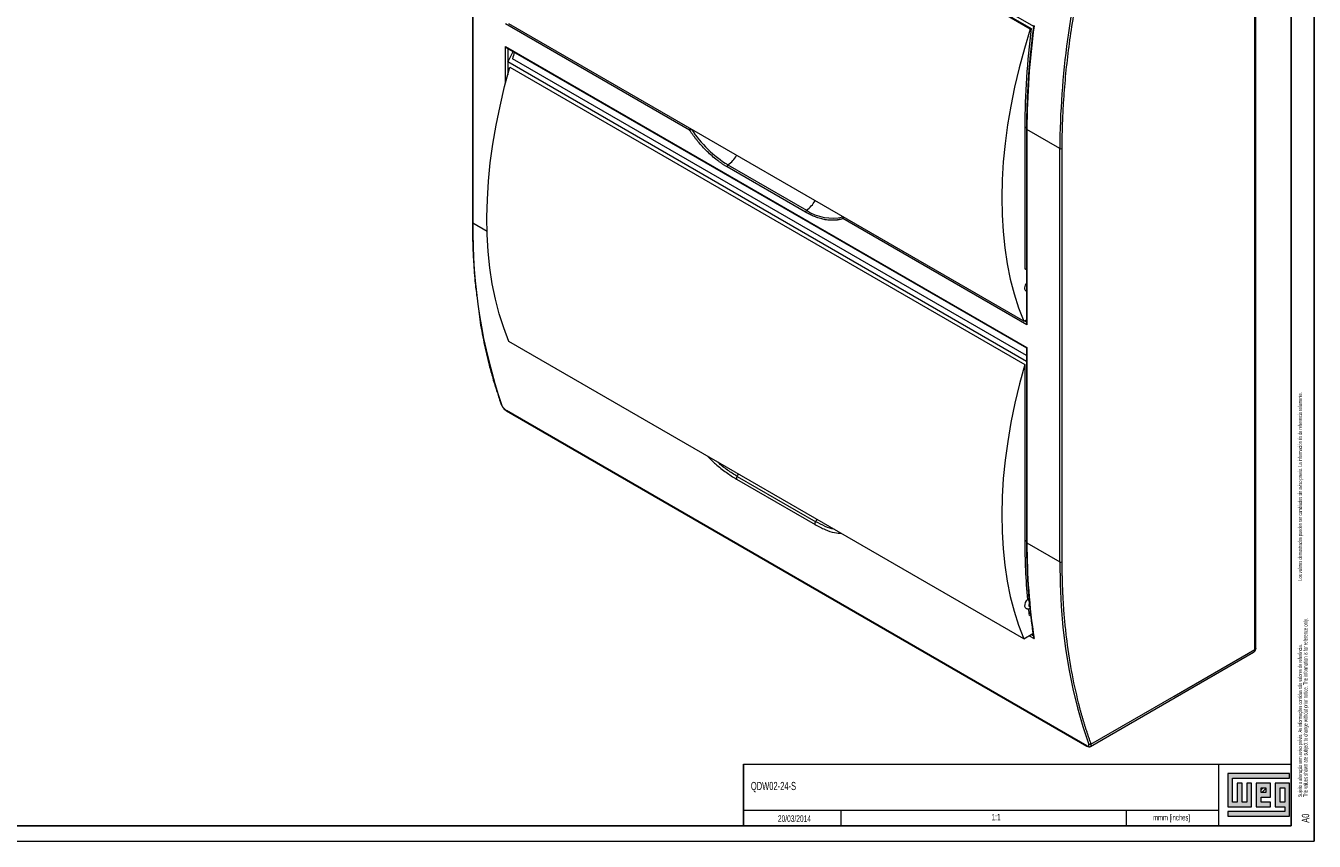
# Model space of a CAD drawing. Header units: millimetres. Extents: x 0 to 1189, y 0 to 841.
# Tile 6 of 8: x 771 to 1189, y 0 to 264. Entities that reach past the tile are written whole.
import ezdxf

# ---------------------------------------------------------------- set-up
doc = ezdxf.new("R2010")
doc.units = ezdxf.units.MM
doc.layers.add('FORMATO', color=7, linetype='Continuous')
doc.layers.add('LEGENDA', color=7, linetype='Continuous')
doc.styles.add('SLDTEXTSTYLE1', font='TXT', dxfattribs={"width": 0.605})
doc.styles.add('SLDTEXTSTYLE2', font='TXT', dxfattribs={"width": 0.569583})

# ---------------------------------------------------------------- blocks, each defined once
blk = doc.blocks.new('SW_NOTE_0')
at = {"color": 0, "linetype": 'Continuous', "lineweight": 0, "attachment_point": 1, "rotation": 90}
for s, insert, char_height, style in [('Sujeito a alteração sem aviso prévio. As informações contidas são valores de referência.                                                           Los valores demostrados pueden ser cambiados sin aviso previo. La información és de referencia solamente.', (-1.71, 0), 1.32292, 'SLDTEXTSTYLE2'), ('The values shown are subject to change without prior notice. The information is for reference only.', (0.06, 0), 1.3229, 'SLDTEXTSTYLE1')]:
    blk.add_mtext(s, dxfattribs=dict(at, insert=insert, char_height=char_height, style=style))

msp = doc.modelspace()

# ---------------------------------------------------------------- hatches: boundary and pattern name
at = {"linetype": 'Continuous'}
msp.add_hatch(color=7, dxfattribs=at).paths.add_polyline_path([(1160.99, 21.93), (1160.99, 11.15), (1168.69, 11.15), (1168.69, 18.85), (1167.15, 18.85), (1167.15, 12.69), (1165.61, 12.69), (1165.61, 18.85), (1164.07, 18.85), (1164.07, 12.69), (1162.53, 12.69), (1162.53, 20.39), (1181.01, 20.39), (1181.01, 21.93)], flags=0)
h = msp.add_hatch(color=7, dxfattribs=at)
h.paths.add_polyline_path([(1160.99, 8.07), (1181.01, 8.07), (1181.01, 18.85), (1176.39, 18.85), (1176.39, 11.15), (1179.47, 11.15), (1179.47, 9.61), (1160.99, 9.61)], flags=0)
h.paths.add_polyline_path([(1177.93, 17.31), (1179.47, 17.31), (1179.47, 12.69), (1177.93, 12.69)], flags=0)
h = msp.add_hatch(color=7, dxfattribs=at)
h.paths.add_polyline_path([(1174.85, 12.69), (1171.77, 12.69), (1171.77, 14.23), (1174.85, 14.23), (1174.85, 18.85), (1170.23, 18.85), (1170.23, 11.15), (1174.85, 11.15)], flags=0)
h.paths.add_polyline_path([(1173.31, 15.77), (1171.77, 15.77), (1171.77, 17.31), (1173.31, 17.31)], flags=0)
h = msp.add_hatch(dxfattribs=at)
h.set_pattern_fill('ANSI31', color=8, scale=0.25, style=0)
h.paths.add_polyline_path([(1173.31, 15.77), (1171.77, 15.77), (1171.77, 17.31), (1173.31, 17.31)], flags=0)

# ---------------------------------------------------------------- linework, layer by layer
at = {"color": 7, "linetype": 'Continuous', "lineweight": 15}
for p, q in [((929.58, 361.33), (1098.01, 264.1)), ((1096.94, 263.18), (930.07, 359.52)), ((930.4, 359.7), (1097.27, 263.36)), ((916.13, 334.46), (916.13, 200.55)), ((916.28, 334.26), (916.28, 200.35)), ((1169.78, 62.16), (1169.78, 325.08)), ((1170.07, 62.57), (1170.07, 325.49)), ((986.53, 230.42), (926.88, 264.85)), ((1094.82, 168.5), (927.95, 264.83)), ((1097.27, 263.36), (1096.94, 263.18)), ((926.88, 257.5), (1095.88, 159.94)), ((927.24, 257.13), (1095.74, 159.86)), ((1095.74, 155.43), (927.59, 252.5)), ((927.59, 252.5), (927.59, 248.29)), ((928.3, 250.8), (1095.18, 154.47)), ((1095.74, 157.35), (929.11, 253.54)), ((1095.18, 231.39), (1095.18, 185.51)), ((1095.74, 230.78), (1095.74, 167.79)), ((1106.49, 224.45), (1095.88, 230.57)), ((1095.88, 230.57), (1095.88, 167.29)), ((1106.49, 90.54), (1106.49, 224.45)), ((1107.2, 224.45), (1107.2, 90.54)), ((1024.11, 203.84), (998.66, 218.54)), ((998.98, 219.13), (1024.44, 204.44)), ((1095.88, 167.29), (1036.23, 201.73)), ((1095.74, 185.19), (1095.18, 185.51)), ((1095.53, 178.38), (1095.74, 178.31)), ((1094.82, 168.5), (1095.74, 169)), ((1094.82, 65.61), (927.95, 161.95)), ((1095.74, 159.86), (1095.74, 96.87)), ((1095.88, 159.94), (1095.88, 96.66)), ((1095.18, 154.47), (1095.18, 97.48)), ((1115.24, 30.95), (927.15, 139.53)), ((927.24, 139.43), (1115.33, 30.85)), ((1001.73, 117.33), (1027.19, 102.63)), ((1001.95, 118.22), (1027.41, 103.53)), ((1095.88, 96.66), (1106.49, 90.54)), ((1096.73, 75.42), (1096.81, 75.48)), ((1097.09, 72.91), (1096.57, 73.21)), ((1094.82, 65.61), (1097.84, 67.27)), ((1116.47, 30.71), (1169.36, 61.24)), ((1143.61, 47.05), (1169.78, 62.16)), ((1116.62, 31.47), (1143.61, 47.05))]:
    msp.add_line(p, q, dxfattribs=at)
at = {"color": 8, "linetype": 'Continuous', "lineweight": 15}
for p, q in [((926.88, 245.65), (926.88, 257.5)), ((927.59, 256.93), (927.59, 252.5)), ((1095.74, 231.07), (1095.18, 231.39)), ((916.28, 200.35), (920.9, 197.68)), ((1095.74, 168.19), (1095.02, 168.61)), ((1095.74, 97.15), (1095.18, 97.48)), ((1097.39, 67.02), (1097.93, 66.71)), ((1096.61, 66.59), (1098.19, 65.68))]:
    msp.add_line(p, q, dxfattribs=at)
at = {"color": 7, "linetype": 'Continuous', "lineweight": 0}
for p, q in [((1181.01, 21.93), (1160.99, 21.93)), ((1160.99, 21.93), (1160.99, 11.15)), ((1181.01, 20.39), (1181.01, 21.93)), ((1162.53, 20.39), (1181.01, 20.39)), ((1162.53, 12.69), (1162.53, 20.39)), ((1165.61, 18.85), (1164.07, 18.85)), ((1164.07, 18.85), (1164.07, 12.69)), ((1165.61, 12.69), (1165.61, 18.85)), ((1168.69, 18.85), (1167.15, 18.85)), ((1167.15, 18.85), (1167.15, 12.69)), ((1168.69, 11.15), (1168.69, 18.85)), ((1174.85, 18.85), (1170.23, 18.85)), ((1170.23, 18.85), (1170.23, 11.15)), ((1171.77, 17.31), (1173.31, 17.31)), ((1171.77, 15.77), (1171.77, 17.31)), ((1173.31, 17.31), (1173.31, 15.77)), ((1174.85, 14.23), (1174.85, 18.85)), ((1181.01, 18.85), (1176.39, 18.85)), ((1176.39, 18.85), (1176.39, 11.15)), ((1177.93, 12.69), (1177.93, 17.31)), ((1177.93, 17.31), (1179.47, 17.31)), ((1179.47, 17.31), (1179.47, 12.69)), ((1181.01, 8.07), (1181.01, 18.85)), ((1164.07, 12.69), (1162.53, 12.69)), ((1167.15, 12.69), (1165.61, 12.69)), ((1173.31, 15.77), (1171.77, 15.77)), ((1171.77, 14.23), (1174.85, 14.23)), ((1171.77, 12.69), (1171.77, 14.23)), ((1174.85, 12.69), (1171.77, 12.69)), ((1174.85, 11.15), (1174.85, 12.69)), ((1179.47, 12.69), (1177.93, 12.69)), ((1035.52, 10.02), (1035.52, 5)), ((1128, 10.03), (1128, 5)), ((1160.99, 11.15), (1168.69, 11.15)), ((1160.99, 9.61), (1160.99, 8.07)), ((1179.47, 9.61), (1160.99, 9.61)), ((1170.23, 11.15), (1174.85, 11.15)), ((1176.39, 11.15), (1179.47, 11.15)), ((1179.47, 11.15), (1179.47, 9.61)), ((1160.99, 8.07), (1181.01, 8.07))]:
    msp.add_line(p, q, dxfattribs=at)
at = {"color": 7, "linetype": 'Continuous', "lineweight": 15, "flags": 128}
for points in [[(1096.94, 263.18), (1095.04, 256.89), (1093.35, 250.61), (1091.88, 244.38), (1090.63, 238.2), (1089.59, 232.08), (1088.79, 226.05), (1088.2, 220.11), (1087.85, 214.27), (1087.72, 208.55), (1087.82, 202.96), (1088.15, 197.52), (1088.7, 192.23), (1089.48, 187.11), (1090.49, 182.16), (1091.71, 177.41), (1093.16, 172.85), (1094.82, 168.5)], [(927.95, 161.95), (926.28, 166.32), (924.82, 170.9), (923.59, 175.68), (922.59, 180.65), (921.81, 185.8), (921.26, 191.12), (920.93, 196.59), (920.84, 202.21), (920.98, 207.96), (921.35, 213.83), (921.94, 219.8), (922.77, 225.87), (923.82, 232.02), (925.09, 238.23), (926.59, 244.5), (928.3, 250.8)], [(1095.18, 154.47), (1093.46, 148.16), (1091.97, 141.89), (1090.7, 135.68), (1089.65, 129.53), (1088.82, 123.47), (1088.22, 117.49), (1087.86, 111.62), (1087.72, 105.88), (1087.81, 100.26), (1088.13, 94.78), (1088.69, 89.47), (1089.47, 84.32), (1090.47, 79.35), (1091.7, 74.56), (1093.15, 69.98), (1094.82, 65.61)], [(1106.49, 90.54), (1106.61, 83.29), (1106.96, 76.19), (1107.55, 69.24), (1108.37, 62.46), (1109.42, 55.85), (1110.71, 49.43), (1112.22, 43.2), (1113.97, 37.17), (1115.93, 31.35)], [(1096.03, 78.34), (1095.64, 77.86), (1095.34, 77.31), (1095.17, 76.73), (1095.14, 76.2), (1095.26, 75.77), (1095.52, 75.5)]]:
    msp.add_lwpolyline(points, dxfattribs=at)
at = {"color": 8, "linetype": 'Continuous', "lineweight": 15, "flags": 128}
msp.add_lwpolyline([(1096.76, 75.94), (1096.67, 76), (1096.59, 76.12), (1096.55, 76.29), (1096.56, 76.48), (1096.6, 76.69), (1096.66, 76.85)], dxfattribs=at)
at = {"color": 7, "linetype": 'Continuous', "lineweight": 15}
for centre, radius, start, end in [((1390.19, 221.91), 283.71, 165.1671, 179.4874), ((1349.17, 230.79), 253.99, 172.6318, 179.8645), ((1351.72, 229.91), 255.84, 172.2916, 179.8518), ((889.5, 274.68), 44.08, 329.7887, 334.7783), ((1142.29, 189.14), 222.7, 162.6163, 163.1899), ((1106.84, 225.13), 0.769, 242.6097, 297.3903), ((999.43, 218.5), 0.776, 125.331, 177.217), ((1024.89, 203.8), 0.776, 125.331, 177.217), ((1090.6, 197.81), 174.34, 179.1658, 198.9628), ((1090.98, 178.06), 8.55, 56.191, 59.3993), ((1098.09, 179.09), 2.97, 142.6159, 176.1488), ((1096.03, 179.13), 0.905, 170.1238, 236.586), ((1305.41, 97.23), 210.23, 179.9333, 185.1564), ((1295.9, 96), 200.01, 179.8104, 188.7203), ((1106.84, 91.22), 0.769, 242.6097, 297.3903), ((1282.49, 95.32), 187.23, 186.1292, 186.7838)]:
    msp.add_arc(centre, radius, start, end, dxfattribs=at)
at = {"color": 8, "linetype": 'Continuous', "lineweight": 15}
for centre, radius, start, end in [((987.3, 230.38), 0.772, 138.1011, 177.3076), ((1018.6, 251.04), 37.45, 213.0163, 238.4194), ((1095.99, 230.8), 0.251, 185.7107, 245.624), ((993.75, 226.55), 9.07, 305.2127, 331.6392), ((1019.12, 211.93), 9.18, 305.3725, 331.4795), ((916.38, 200.58), 0.251, 185.6948, 245.6253), ((1032.73, 216.73), 14.82, 236, 283.6671), ((1037.01, 201.69), 0.772, 138.1011, 177.3076), ((927.34, 139.59), 0.195, 198.5843, 238.6578), ((996.11, 121.86), 6.88, 328.107, 335.3512), ((1021.57, 107.16), 6.88, 328.107, 335.3512), ((1095.99, 96.89), 0.251, 185.6948, 245.6253), ((1115.43, 31.01), 0.195, 198.6117, 237.8554)]:
    msp.add_arc(centre, radius, start, end, dxfattribs=at)
at = {"color": 7, "linetype": 'Continuous', "lineweight": 15}
for centre, major_axis, ratio, start_param, end_param in [((927.24, 257.71), (-0.354, 0.612), 0.577335, 1.570756, 2.356235), ((1096.24, 167.5), (-0.354, 0.612), 0.577335, 0.785358, 1.570756), ((1096.24, 160.15), (0.5, 0.289), 0.00007, 2.356154, 3.141552)]:
    msp.add_ellipse(centre, major_axis=major_axis, ratio=ratio, start_param=start_param, end_param=end_param, dxfattribs=at)
for points, knots in [([(1116.62, 294.4), (1116.5, 293.93), (1116.26, 293), (1115.91, 291.6), (1115.57, 290.2), (1115.24, 288.8), (1114.91, 287.41), (1114.58, 286.01), (1114.27, 284.62), (1113.96, 283.23), (1113.66, 281.84), (1113.36, 280.45), (1113.07, 279.07), (1112.79, 277.68), (1112.01, 273.77), (1110.85, 267.35), (1109.52, 258.51), (1108.48, 249.78), (1107.92, 243.23), (1107.63, 238.77), (1107.5, 236.35), (1107.39, 233.95), (1107.3, 231.55), (1107.24, 229.17), (1107.2, 226.8), (1107.2, 225.24), (1107.2, 224.45)], [0, 0, 0, 0, 0.019241, 0.038477, 0.057709, 0.076939, 0.096167, 0.115393, 0.134619, 0.153845, 0.173073, 0.192302, 0.211534, 0.230769, 0.250009, 0.375002, 0.500001, 0.624993, 0.749992, 0.785718, 0.821432, 0.857139, 0.892844, 0.928553, 0.96427, 1, 1, 1, 1]), ([(1098.01, 264.1), (1097.86, 262.98), (1097.59, 260.91), (1097.29, 258.19), (1097.05, 255.96), (1096.72, 252.63), (1096.4, 248.68), (1096.11, 244.2), (1095.97, 241.26), (1095.88, 238.88), (1095.81, 236.74), (1095.75, 233.96), (1095.74, 231.91), (1095.74, 230.78)], [0, 0, 0, 0, 0.097935, 0.181375, 0.239284, 0.29524, 0.476428, 0.591941, 0.698545, 0.743978, 0.809243, 0.894595, 1, 1, 1, 1]), ([(1098.13, 264.19), (1098.1, 264.17), (1098.03, 264.13), (1097.99, 264.1), (1098.01, 264.1), (1098.01, 264.1)], [0, 0, 0, 0, 0.497288, 0.922258, 1, 1, 1, 1]), ([(1098.19, 264.23), (1098.18, 264.22), (1098.16, 264.21), (1098.14, 264.2), (1098.13, 264.19)], [0, 0, 0, 0, 0.459878, 1, 1, 1, 1]), ([(986.53, 230.42), (986.56, 230.44), (986.59, 230.47), (986.67, 230.53), (986.72, 230.57), (986.83, 230.64), (986.88, 230.68), (986.99, 230.75), (987.04, 230.78), (987.08, 230.8)], [0, 0, 0, 0, 0.25, 0.25, 0.5, 0.5, 0.75, 0.75, 1, 1, 1, 1]), ([(998.66, 218.54), (998.54, 218.61), (998.29, 218.75), (997.93, 218.97), (997.57, 219.2), (997.21, 219.43), (996.85, 219.67), (996.5, 219.92), (996.14, 220.18), (995.78, 220.44), (995, 221.04), (993.81, 222.02), (992.23, 223.48), (990.7, 225.07), (989.52, 226.42), (988.67, 227.48), (988.11, 228.19), (987.57, 228.92), (987.05, 229.66), (986.7, 230.17), (986.53, 230.42)], [0, 0, 0, 0, 0.027632, 0.05523, 0.082804, 0.110363, 0.137916, 0.165473, 0.193044, 0.220638, 0.248265, 0.374119, 0.500004, 0.625859, 0.751743, 0.801436, 0.851053, 0.900649, 0.950279, 1, 1, 1, 1]), ([(916.13, 200.55), (916.14, 199.49), (916.14, 197.61), (916.19, 195.16), (916.25, 193.27), (916.31, 191.69), (916.37, 190.18), (916.55, 186.75), (916.84, 182.07), (917.38, 178.1), (917.6, 176.43)], [0, 0, 0, 0, 0.1267448, 0.2257027, 0.2969094, 0.3574302, 0.4193874, 0.4826007, 0.781441, 1, 1, 1, 1]), ([(1036.23, 201.73), (1036.14, 201.7), (1035.95, 201.63), (1035.66, 201.55), (1035.37, 201.48), (1035.07, 201.41), (1034.77, 201.35), (1034.47, 201.3), (1034.16, 201.26), (1033.85, 201.23), (1033.16, 201.18), (1032.07, 201.18), (1030.54, 201.36), (1028.96, 201.72), (1027.67, 202.15), (1026.7, 202.54), (1026.06, 202.83), (1025.41, 203.14), (1024.76, 203.47), (1024.33, 203.72), (1024.11, 203.84)], [0, 0, 0, 0, 0.027632, 0.05523, 0.082804, 0.110363, 0.137916, 0.165473, 0.193044, 0.220638, 0.248265, 0.374119, 0.500004, 0.625859, 0.751743, 0.801436, 0.851053, 0.900649, 0.950279, 1, 1, 1, 1]), ([(1036.34, 202.36), (1036.3, 202.33), (1036.27, 202.3), (1036.21, 202.2), (1036.19, 202.15), (1036.17, 202.02), (1036.17, 201.96), (1036.19, 201.84), (1036.21, 201.78), (1036.23, 201.73)], [0, 0, 0, 0, 0.25, 0.25, 0.5, 0.5, 0.75, 0.75, 1, 1, 1, 1]), ([(917.67, 175.86), (917.93, 173.6), (918.48, 168.69), (919.85, 161.53), (921.14, 155.93), (922.15, 152.13), (922.76, 149.97), (923.28, 148.22), (923.67, 146.96), (923.94, 146.13), (924.29, 145.03), (924.84, 143.38), (925.31, 142.07), (925.59, 141.31)], [0, 0, 0, 0, 0.180964, 0.392496, 0.604037, 0.666095, 0.73067, 0.798942, 0.825404, 0.846034, 0.875959, 0.927299, 1, 1, 1, 1]), ([(925.59, 141.31), (925.66, 141.15), (925.81, 140.82), (926.22, 140.28), (926.64, 139.86), (926.98, 139.59), (927.15, 139.48), (927.24, 139.43)], [0, 0, 0, 0, 0.250855, 0.500003, 0.7490752, 0.8747002, 1, 1, 1, 1]), ([(925.59, 141.31), (925.6, 141.29), (925.62, 141.23), (925.68, 141.19), (925.72, 141.16)], [0, 0, 0, 0, 0.300966, 1, 1, 1, 1]), ([(925.72, 141.16), (925.77, 141.03), (925.84, 140.88), (926.03, 140.58), (926.15, 140.43), (926.41, 140.13), (926.56, 139.98), (926.78, 139.79), (926.86, 139.73), (927.01, 139.62), (927.08, 139.57), (927.15, 139.53)], [0, 0, 0, 0, 0.25, 0.25, 0.5, 0.5, 0.75, 0.75, 0.875, 0.875, 1, 1, 1, 1]), ([(1001.95, 118.22), (1001.91, 118.15), (1001.87, 118.08), (1001.84, 118), (1001.8, 117.92), (1001.77, 117.84), (1001.75, 117.76), (1001.73, 117.68), (1001.72, 117.6), (1001.72, 117.53), (1001.72, 117.51), (1001.72, 117.49), (1001.72, 117.48)], [0, 0, 0, 0, 0.2515023, 0.2515023, 0.2515023, 0.5030045, 0.5030045, 0.5030045, 0.7545068, 0.7545068, 0.7545068, 0.8115506, 0.8115506, 0.8115506, 0.8115506]), ([(1001.72, 117.48), (1001.72, 117.46), (1001.72, 117.44), (1001.72, 117.42), (1001.72, 117.4), (1001.72, 117.39), (1001.72, 117.37), (1001.73, 117.36), (1001.73, 117.34), (1001.73, 117.33)], [0.8115506, 0.8115506, 0.8115506, 0.8115506, 0.8802579, 0.8802579, 0.8802579, 0.9431335, 0.9431335, 0.9431335, 1.0000042, 1.0000042, 1.0000042, 1.0000042]), ([(1027.17, 102.78), (1027.17, 102.8), (1027.17, 102.81), (1027.17, 102.83), (1027.18, 102.9), (1027.19, 102.98), (1027.21, 103.06), (1027.23, 103.14), (1027.26, 103.22), (1027.29, 103.3), (1027.33, 103.38), (1027.37, 103.46), (1027.41, 103.53)], [0.1884494, 0.1884494, 0.1884494, 0.1884494, 0.245493, 0.245493, 0.245493, 0.4969953, 0.4969953, 0.4969953, 0.7484977, 0.7484977, 0.7484977, 1, 1, 1, 1]), ([(1027.19, 102.63), (1027.18, 102.65), (1027.18, 102.66), (1027.18, 102.68), (1027.18, 102.69), (1027.18, 102.71), (1027.17, 102.73), (1027.17, 102.74), (1027.17, 102.76), (1027.17, 102.78)], [-0.0000032, -0.0000032, -0.0000032, -0.0000032, 0.0568662, 0.0568662, 0.0568662, 0.1197418, 0.1197418, 0.1197418, 0.1884494, 0.1884494, 0.1884494, 0.1884494]), ([(1095.74, 96.87), (1095.74, 95.65), (1095.75, 93.55), (1095.81, 90.86), (1095.88, 88.78), (1096.01, 85.69), (1096.22, 82.04), (1096.56, 77.93), (1096.82, 75.23), (1097.07, 73.06), (1097.3, 71.11), (1097.62, 68.73), (1097.88, 67.01), (1098.01, 66.13)], [0, 0, 0, 0, 0.113227, 0.196594, 0.2544529, 0.3103611, 0.4913926, 0.6068066, 0.7133187, 0.7587127, 0.8239222, 0.9092013, 1, 1, 1, 1]), ([(1107.2, 90.54), (1107.2, 90.12), (1107.2, 89.28), (1107.21, 88.03), (1107.23, 86.78), (1107.25, 85.54), (1107.28, 84.3), (1107.32, 83.07), (1107.37, 81.84), (1107.42, 80.61), (1107.48, 79.39), (1107.57, 77.77), (1107.69, 75.75), (1107.87, 73.35), (1108.08, 70.97), (1108.32, 68.61), (1108.5, 67.05), (1108.59, 66.27)], [0, 0, 0, 0, 0.050014, 0.100019, 0.150018, 0.200013, 0.250005, 0.299997, 0.34999, 0.399988, 0.44999, 0.500001, 0.600009, 0.699996, 0.799979, 0.899975, 1, 1, 1, 1]), ([(1095.53, 75.49), (1095.63, 75.44), (1095.83, 75.35), (1096.16, 75.31), (1096.5, 75.33), (1096.71, 75.41), (1096.82, 75.45)], [0, 0, 0, 0, 0.2581429, 0.5129376, 0.761188, 1, 1, 1, 1]), ([(1096.58, 77.74), (1096.55, 77.8), (1096.46, 77.96), (1096.26, 78.18), (1096.1, 78.29), (1096.03, 78.34)], [0, 0, 0, 0, 0.233551, 0.623864, 1, 1, 1, 1]), ([(1098.01, 66.13), (1098.03, 66.04), (1098.05, 65.92), (1098.11, 65.81), (1098.13, 65.77)], [0, 0, 0, 0, 0.672398, 1, 1, 1, 1]), ([(1098.13, 65.77), (1098.14, 65.76), (1098.16, 65.72), (1098.18, 65.69), (1098.19, 65.68)], [0, 0, 0, 0, 0.540122, 1, 1, 1, 1]), ([(1169.36, 61.24), (1169.49, 61.33), (1169.68, 61.47), (1169.88, 61.76), (1170.03, 62.08), (1170.05, 62.38), (1170.07, 62.57)], [0, 0, 0, 0, 0.287778, 0.445012, 0.66214, 1, 1, 1, 1]), ([(1112.52, 44.83), (1112.61, 44.48), (1112.79, 43.77), (1113.07, 42.71), (1113.36, 41.66), (1113.66, 40.61), (1113.96, 39.57), (1114.27, 38.53), (1114.58, 37.51), (1114.91, 36.49), (1115.24, 35.47), (1115.57, 34.46), (1115.91, 33.46), (1116.26, 32.46), (1116.5, 31.8), (1116.62, 31.47)], [0, 0, 0, 0, 0.076958, 0.153899, 0.230825, 0.30774, 0.384647, 0.46155, 0.53845, 0.615353, 0.69226, 0.769175, 0.846101, 0.923042, 1, 1, 1, 1]), ([(1115.24, 30.95), (1115.39, 30.87), (1115.52, 30.81), (1115.69, 30.78), (1115.74, 30.78), (1115.82, 30.79), (1115.86, 30.8), (1115.92, 30.84), (1115.95, 30.86), (1115.98, 30.93), (1115.99, 30.97), (1116, 31.11), (1115.98, 31.22), (1115.93, 31.35)], [0, 0, 0, 0, 0.25, 0.25, 0.375, 0.375, 0.5, 0.5, 0.625, 0.625, 0.75, 0.75, 1, 1, 1, 1]), ([(1115.33, 30.85), (1115.44, 30.79), (1115.65, 30.68), (1115.96, 30.6), (1116.24, 30.61), (1116.39, 30.67), (1116.47, 30.71)], [0, 0, 0, 0, 0.273886, 0.532398, 0.776738, 1, 1, 1, 1]), ([(1116.62, 31.47), (1116.58, 31.43), (1116.53, 31.4), (1116.41, 31.34), (1116.35, 31.31), (1116.21, 31.29), (1116.15, 31.29), (1116.03, 31.31), (1115.97, 31.33), (1115.93, 31.35)], [0, 0, 0, 0, 0.25, 0.25, 0.5, 0.5, 0.75, 0.75, 1, 1, 1, 1])]:
    msp.add_open_spline(points, degree=3, knots=knots, dxfattribs=at)
at = {"color": 8, "linetype": 'Continuous', "lineweight": 15}
for points, knots in [([(992.38, 124.75), (993.24, 123.9), (995.18, 121.97), (998.36, 119.43), (1000.61, 118.03), (1001.73, 117.33)], [0, 0, 0, 0, 0.283067, 0.641508, 1, 1, 1, 1]), ([(1001.95, 118.22), (1000.91, 118.88), (998.83, 120.2), (996.68, 121.85), (995.66, 122.85), (995.64, 122.87)], [0, 0, 0, 0, 0.496619, 0.992531, 1, 1, 1, 1]), ([(1027.19, 102.63), (1028.29, 102.05), (1030.49, 100.89), (1033.38, 99.92), (1035.02, 99.78), (1035.74, 99.72)], [0, 0, 0, 0, 0.358491, 0.716932, 1, 1, 1, 1]), ([(1033.41, 101.07), (1033.4, 101.07), (1032.49, 101.18), (1030.48, 101.93), (1028.43, 102.99), (1027.41, 103.53)], [0, 0, 0, 0, 0.007469, 0.503381, 1, 1, 1, 1]), ([(1169.78, 62.16), (1169.75, 61.96), (1169.7, 61.57), (1169.51, 61.27), (1169.36, 61.24), (1169.36, 61.24)], [0, 0, 0, 0, 0.499949, 0.999898, 1, 1, 1, 1]), ([(1170.07, 62.57), (1170.07, 62.49), (1170.04, 62.42), (1169.99, 62.35), (1169.94, 62.28), (1169.87, 62.21), (1169.78, 62.16)], [-0.7853982, -0.7853982, -0.7853982, -0.7853982, -0.3926991, -0.3926991, -0.3926991, 0, 0, 0, 0]), ([(1116.47, 30.71), (1116.47, 30.71), (1116.58, 30.75), (1116.7, 30.97), (1116.65, 31.31), (1116.62, 31.47)], [0, 0, 0, 0, 0.020322, 0.511294, 1, 1, 1, 1])]:
    msp.add_open_spline(points, degree=3, knots=knots, dxfattribs=at)
at = {"color": 7, "linetype": 'Continuous', "lineweight": 15}
msp.add_open_spline([(1108.59, 66.27), (1109.48, 58.8), (1110.79, 51.62), (1112.52, 44.83)], degree=3, dxfattribs=at)
at = {"layer": 'FORMATO'}
for p, q in [((1189, 0), (1189, 841)), ((1181.52, 5), (1181.52, 831)), ((1004, 25), (1004, 5)), ((1181.52, 5), (22.52, 5))]:
    msp.add_line(p, q, dxfattribs=at)
at = {"layer": 'FORMATO', "lineweight": 0}
for p, q in [((1004, 25), (1181.52, 25)), ((1158, 25), (1158, 5)), ((1004, 10.02), (1035.52, 10.02)), ((1035.52, 10.02), (1158, 10.03)), ((0, 0), (1189, 0))]:
    msp.add_line(p, q, dxfattribs=at)

# ---------------------------------------------------------------- block references
at = {"color": 7, "linetype": 'Continuous', "lineweight": 0}
msp.add_blockref('SW_NOTE_0', (1185.45, 14.3), dxfattribs=at)

# ---------------------------------------------------------------- texts
at = {"layer": 'FORMATO', "insert": (1136.78, 8.62), "char_height": 1.9, "attachment_point": 1, "style": 'SLDTEXTSTYLE1'}
msp.add_mtext('mmm [inches]', dxfattribs=at)
at = {"layer": 'LEGENDA', "style": 'SLDTEXTSTYLE1'}
for s, insert, char_height, attachment_point in [('QDW02-24-S', (1006.39, 19.22), 2.646, 1), ('20/03/2014', (1020.52, 8.38), 2.117, 2), ('1:1', (1085.89, 8.85), 2.117, 2)]:
    msp.add_mtext(s, dxfattribs=dict(at, insert=insert, char_height=char_height, attachment_point=attachment_point))
at = {"layer": 'LEGENDA', "insert": (1184.98, 5.98), "char_height": 2.381, "attachment_point": 1, "rotation": 90, "style": 'SLDTEXTSTYLE1'}
msp.add_mtext('A0', dxfattribs=at)

doc.saveas('drawing.dxf')
